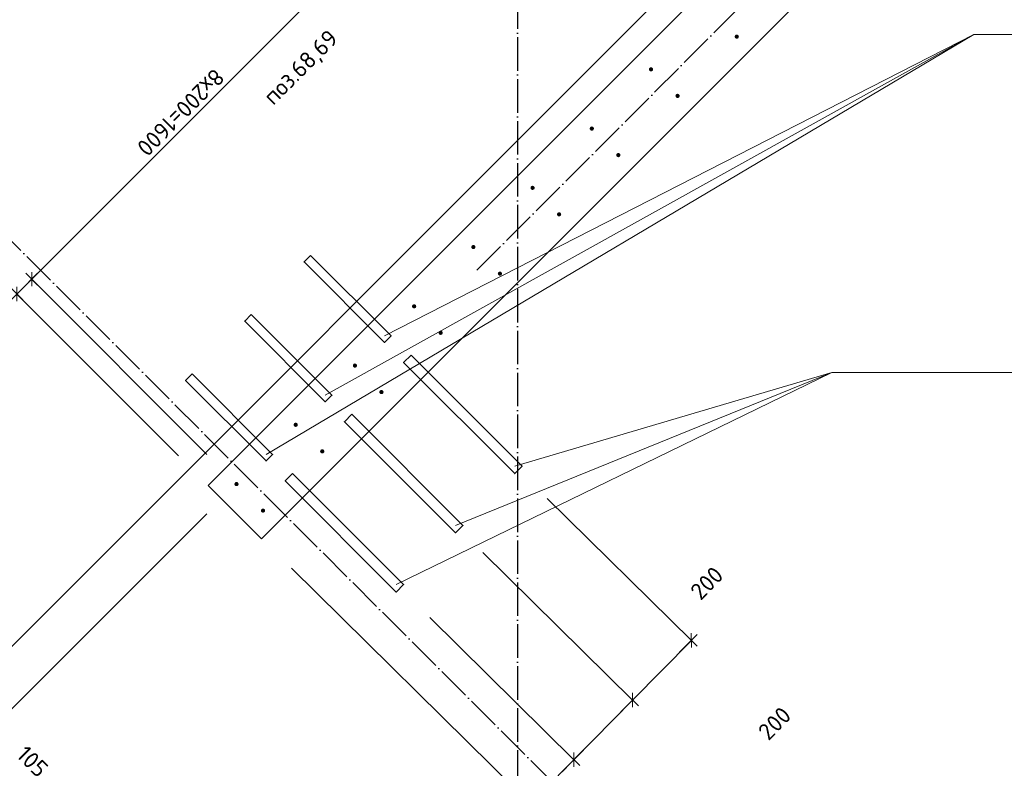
# Model space of a CAD drawing. Header units: millimetres. Extents: x -1001 to 124100, y -72947 to 40304.
# Tile 41 of 104: x 93961 to 96313, y -60895 to -59108. Entities that reach past the tile are written whole.
import ezdxf

# ---------------------------------------------------------------- set-up
doc = ezdxf.new("R2010")
doc.units = ezdxf.units.MM
doc.header["$PDMODE"] = 65
doc.linetypes.add('______11', pattern=[100, 80, -10, 0, -10])
doc.linetypes.add('______5', pattern=[220, 160, -20, 20, -20])
for name, color, linetype, lineweight in [('Standard', 7, 'Continuous', 25), ('Арм.стержн. Выпуски', 180, 'Continuous', 35), ('Размерная линия_ общее_1', 7, 'Continuous', 13)]:
    doc.layers.add(name, color=color, linetype=linetype, lineweight=lineweight)
doc.layers.add('Осевая линия_ общее', color=7, linetype='______5', lineweight=13, true_color=0xa0a0a0)
doc.styles.add('ISOCPEUR', font='ISOCPEUR')
doc.dimstyles.new('DIMSTYLE_11', dxfattribs={"dimtxt": 40, "dimasz": 40, "dimexe": 0, "dimexo": 0, "dimgap": 20, "dimtad": 2, "dimdec": 0, "dimrnd": 5, "dimzin": 12, "dimdsep": 46, "dimtxsty": 'ISOCPEUR', "dimblk1": 'ALL_ML_STRICH', "dimblk2": 'ALL_ML_STRICH', "dimsah": 1, "dimcen": 0, "dimclrd": 7, "dimclre": 256, "dimclrt": 7, "dimadec": 0, "dimazin": 0, "dimtfac": 1, "dimtdec": 0, "dimtix": 1, "dimtmove": 2, "dimatfit": 3, "dimfxl": 0, "dimtvp": 1.2, "dimtzin": 0, "dimlwd": 0, "dimlwe": -3, "dimarcsym": 0})
doc.dimstyles.new('DIMSTYLE_9', dxfattribs={"dimtxt": 40, "dimasz": 40, "dimexe": 0, "dimexo": 0, "dimgap": 20, "dimtad": 2, "dimdec": 0, "dimrnd": 5, "dimzin": 12, "dimdsep": 46, "dimtxsty": 'ISOCPEUR', "dimblk1": 'ALL_ML_STRICH', "dimblk2": 'ALL_ML_STRICH', "dimsah": 1, "dimcen": 0, "dimclrd": 7, "dimclre": 256, "dimclrt": 7, "dimadec": 0, "dimazin": 0, "dimtfac": 1, "dimtdec": 0, "dimtix": 1, "dimtmove": 2, "dimatfit": 3, "dimfxl": 0, "dimtzin": 0, "dimlwd": 0, "dimlwe": -3, "dimarcsym": 0})

# ---------------------------------------------------------------- blocks, each defined once
blk = doc.blocks.new('СЛОЖНЫЙ_ОБЪЕКТ_0')
at = {"layer": 'Осевая линия_ общее', "color": 253, "linetype": '______11', "lineweight": -3, "true_color": 0xa0a0a0, "transparency": 33554687}
for p, q in [((95052.9, -59705.6), (103653.4, -51105.1)), ((95945.9, -61640.9), (87899, -53594.1))]:
    blk.add_line(p, q, dxfattribs=at)
blk = doc.blocks.new('ALL_ML_STRICH')
at = {"color": 0, "linetype": 'ByBlock', "lineweight": -2}
for p, q in [((-1, 0), (0.5, 0)), ((-0.3, -0.3), (0.3, 0.3)), ((0, -0.5), (0, 0.5))]:
    blk.add_line(p, q, dxfattribs=at)
blk = doc.blocks.new('*D467')
at = {"layer": 'DEFPOINTS', "color": 7, "linetype": 'Continuous', "lineweight": 13, "transparency": 33554687}
for p in [(95150, -60180.4), (94996.1, -60309.3), (95565.2, -60589.7)]:
    blk.add_point(p, dxfattribs=at)
at = {"layer": 'Размерная линия_ общее_1', "color": 253, "linetype": 'Continuous', "lineweight": -2, "true_color": 0xa0a0a0, "transparency": 33554687}
for p, q in [((95221.2, -60250.6), (95565.2, -60589.7)), ((95067.3, -60379.5), (95424.9, -60732))]:
    blk.add_line(p, q, dxfattribs=at)
at = {"layer": 'Размерная линия_ общее_1', "color": 7, "linetype": 'Continuous', "lineweight": -2, "transparency": 33554687}
blk.add_line((95565.2, -60589.7), (95424.9, -60732), dxfattribs=at)
at = {"layer": 'Размерная линия_ общее_1', "color": 7, "linetype": 'Continuous', "lineweight": 13, "transparency": 33554687, "xscale": 40, "yscale": 40, "zscale": 40}
for p, rotation in [((95565.2, -60589.7), 45.4083702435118), ((95424.9, -60732), 225.4083702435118)]:
    blk.add_blockref('ALL_ML_STRICH', p, dxfattribs=dict(at, rotation=rotation))
at = {"layer": 'Размерная линия_ общее_1', "color": 7, "linetype": 'Continuous', "lineweight": 13, "transparency": 33554687, "insert": (95602.1, -60452.9), "char_height": 40, "width": 120, "attachment_point": 5, "rotation": 45.4084, "style": 'ISOCPEUR'}
blk.add_mtext('\\A1;{200}', dxfattribs=at)
blk = doc.blocks.new('*D468')
at = {"layer": 'DEFPOINTS', "color": 7, "linetype": 'Continuous', "lineweight": 13, "transparency": 33554687}
for p in [(94996.1, -60309.3), (94869.2, -60465.2), (95424.9, -60732)]:
    blk.add_point(p, dxfattribs=at)
at = {"layer": 'Размерная линия_ общее_1', "color": 253, "linetype": 'Continuous', "lineweight": -2, "true_color": 0xa0a0a0, "transparency": 33554687}
for p, q in [((95067.3, -60379.5), (95424.9, -60732)), ((94940.4, -60535.4), (95284.4, -60874.6))]:
    blk.add_line(p, q, dxfattribs=at)
at = {"layer": 'Размерная линия_ общее_1', "color": 7, "linetype": 'Continuous', "lineweight": -2, "transparency": 33554687}
blk.add_line((95424.9, -60732), (95284.4, -60874.6), dxfattribs=at)
at = {"layer": 'Размерная линия_ общее_1', "color": 7, "linetype": 'Continuous', "lineweight": 13, "transparency": 33554687, "xscale": 40, "yscale": 40, "zscale": 40}
for p, rotation in [((95424.9, -60732), 45.4083702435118), ((95284.4, -60874.6), 225.4083702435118)]:
    blk.add_blockref('ALL_ML_STRICH', p, dxfattribs=dict(at, rotation=rotation))
at = {"layer": 'Размерная линия_ общее_1', "color": 7, "linetype": 'Continuous', "lineweight": 13, "transparency": 33554687, "insert": (95764, -60787.7), "char_height": 40, "width": 120, "attachment_point": 5, "rotation": 45.4084, "style": 'ISOCPEUR'}
blk.add_mtext('\\A1;{200}', dxfattribs=at)
blk = doc.blocks.new('*D469')
at = {"layer": 'DEFPOINTS', "color": 7, "linetype": 'Continuous', "lineweight": 13, "transparency": 33554687}
for p in [(94538.8, -60346.9), (94869.2, -60465.2), (95284.4, -60874.6)]:
    blk.add_point(p, dxfattribs=at)
at = {"layer": 'Размерная линия_ общее_1', "color": 253, "linetype": 'Continuous', "lineweight": -2, "true_color": 0xa0a0a0, "transparency": 33554687}
for p, q in [((94610, -60417.1), (95180.7, -60979.8)), ((94940.4, -60535.4), (95284.4, -60874.6))]:
    blk.add_line(p, q, dxfattribs=at)
at = {"layer": 'Размерная линия_ общее_1', "color": 7, "linetype": 'Continuous', "lineweight": -2, "transparency": 33554687}
blk.add_line((95284.4, -60874.6), (95180.7, -60979.8), dxfattribs=at)
at = {"layer": 'Размерная линия_ общее_1', "color": 7, "linetype": 'Continuous', "lineweight": 13, "transparency": 33554687, "xscale": 40, "yscale": 40, "zscale": 40}
for p, rotation in [((95284.4, -60874.6), 45.4083702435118), ((95180.7, -60979.8), 225.4083702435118)]:
    blk.add_blockref('ALL_ML_STRICH', p, dxfattribs=dict(at, rotation=rotation))
at = {"layer": 'Размерная линия_ общее_1', "color": 7, "linetype": 'Continuous', "lineweight": 13, "transparency": 33554687, "insert": (94864.1, -61201.2), "char_height": 40, "width": 120, "attachment_point": 5, "rotation": 45.4084, "style": 'ISOCPEUR'}
blk.add_mtext('\\A1;{150}', dxfattribs=at)
blk = doc.blocks.new('*D479')
at = {"layer": 'DEFPOINTS', "color": 7, "linetype": 'Continuous', "lineweight": 13, "transparency": 33554687}
for p in [(95121.4, -58596.1), (95610.4, -59085.1), (94479, -60216.5)]:
    blk.add_point(p, dxfattribs=at)
at = {"layer": 'Размерная линия_ общее_1', "color": 7, "linetype": 'Continuous', "lineweight": -2, "transparency": 33554687}
blk.add_line((95121.4, -58596.1), (93990, -59727.5), dxfattribs=at)
at = {"layer": 'Размерная линия_ общее_1', "color": 253, "linetype": 'Continuous', "lineweight": -2, "true_color": 0xa0a0a0, "transparency": 33554687}
for p, q in [((95539.7, -59014.4), (95121.4, -58596.1)), ((94408.3, -60145.8), (93990, -59727.5))]:
    blk.add_line(p, q, dxfattribs=at)
at = {"layer": 'Размерная линия_ общее_1', "color": 7, "linetype": 'Continuous', "lineweight": 13, "transparency": 33554687, "yscale": 40, "zscale": 40}
for p, xscale, rotation in [((95121.4, -58596.1), 40, 45.0000000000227), ((93990, -59727.5), 40.00000000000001, 225.0000000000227)]:
    blk.add_blockref('ALL_ML_STRICH', p, dxfattribs=dict(at, xscale=xscale, rotation=rotation))
at = {"layer": 'Размерная линия_ общее_1', "color": 7, "linetype": 'Continuous', "lineweight": 13, "transparency": 33554687, "insert": (94453.9, -59249.5), "char_height": 40, "width": 2, "attachment_point": 1, "rotation": 225, "line_spacing_factor": 0.60241, "style": 'ISOCPEUR'}
blk.add_mtext('8х200=1600', dxfattribs=at)
blk = doc.blocks.new('*D480')
at = {"layer": 'DEFPOINTS', "color": 7, "linetype": 'Continuous', "lineweight": 13, "transparency": 33554687}
for p in [(93990, -59727.5), (94479, -60216.5), (94411.5, -60219.7)]:
    blk.add_point(p, dxfattribs=at)
at = {"layer": 'Размерная линия_ общее_1', "color": 7, "linetype": 'Continuous', "lineweight": -2, "transparency": 33554687}
blk.add_line((93990, -59727.5), (93954.7, -59762.9), dxfattribs=at)
at = {"layer": 'Размерная линия_ общее_1', "color": 253, "linetype": 'Continuous', "lineweight": -2, "true_color": 0xa0a0a0, "transparency": 33554687}
for p, q in [((94408.3, -60145.8), (93990, -59727.5)), ((94340.8, -60149), (93954.7, -59762.9))]:
    blk.add_line(p, q, dxfattribs=at)
at = {"layer": 'Размерная линия_ общее_1', "color": 7, "linetype": 'Continuous', "lineweight": 13, "transparency": 33554687, "yscale": 40, "zscale": 40}
for p, xscale, rotation in [((93990, -59727.5), 40, 45.0000000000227), ((93954.7, -59762.9), 40.00000000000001, 225.0000000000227)]:
    blk.add_blockref('ALL_ML_STRICH', p, dxfattribs=dict(at, xscale=xscale, rotation=rotation))
at = {"layer": 'Размерная линия_ общее_1', "color": 7, "linetype": 'Continuous', "lineweight": 13, "transparency": 33554687, "insert": (93684.6, -59936.7), "char_height": 40, "width": 80, "attachment_point": 5, "rotation": 45, "style": 'ISOCPEUR'}
blk.add_mtext('\\A1;{50}', dxfattribs=at)
blk = doc.blocks.new('*D631')
at = {"layer": 'DEFPOINTS', "color": 7, "linetype": 'Continuous', "lineweight": 13, "transparency": 33554687}
for p in [(93941.6, -57210.6), (95638.7, -58907.6), (92082.4, -59069.8)]:
    blk.add_point(p, dxfattribs=at)
at = {"layer": 'Размерная линия_ общее_1', "color": 253, "linetype": 'Continuous', "lineweight": -2, "true_color": 0xa0a0a0, "transparency": 33554687}
for p, q in [((93870.9, -57281.3), (92082.4, -59069.8)), ((95567.9, -58978.3), (93779.4, -60766.8))]:
    blk.add_line(p, q, dxfattribs=at)
at = {"layer": 'Размерная линия_ общее_1', "color": 7, "linetype": 'Continuous', "lineweight": -2, "transparency": 33554687}
blk.add_line((92082.4, -59069.8), (93779.4, -60766.8), dxfattribs=at)
at = {"layer": 'Размерная линия_ общее_1', "color": 7, "linetype": 'Continuous', "lineweight": 13, "transparency": 33554687, "xscale": 40, "yscale": 40, "zscale": 40}
for p, rotation in [((92082.4, -59069.8), 135.0000005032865), ((93779.4, -60766.8), 315.0000005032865)]:
    blk.add_blockref('ALL_ML_STRICH', p, dxfattribs=dict(at, rotation=rotation))
at = {"layer": 'Размерная линия_ общее_1', "color": 7, "linetype": 'Continuous', "lineweight": 13, "transparency": 33554687, "insert": (92888.5, -59748.6), "char_height": 40, "width": 2, "attachment_point": 1, "rotation": 315, "line_spacing_factor": 0.60241, "style": 'ISOCPEUR'}
blk.add_mtext('12х200=2400', dxfattribs=at)
blk = doc.blocks.new('*D632')
at = {"layer": 'DEFPOINTS', "color": 7, "linetype": 'Continuous', "lineweight": 13, "transparency": 33554687}
for p in [(95638.7, -58907.6), (94479, -60216.5), (93779.4, -60766.8)]:
    blk.add_point(p, dxfattribs=at)
at = {"layer": 'Размерная линия_ общее_1', "color": 253, "linetype": 'Continuous', "lineweight": -2, "true_color": 0xa0a0a0, "transparency": 33554687}
for p, q in [((95567.9, -58978.3), (93779.4, -60766.8)), ((94408.3, -60287.2), (93854, -60841.4))]:
    blk.add_line(p, q, dxfattribs=at)
at = {"layer": 'Размерная линия_ общее_1', "color": 7, "linetype": 'Continuous', "lineweight": -2, "transparency": 33554687}
blk.add_line((93779.4, -60766.8), (93854, -60841.4), dxfattribs=at)
at = {"layer": 'Размерная линия_ общее_1', "color": 7, "linetype": 'Continuous', "lineweight": 13, "transparency": 33554687, "xscale": 40, "yscale": 40, "zscale": 40}
for p, rotation in [((93779.4, -60766.8), 135.0000005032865), ((93854, -60841.4), 315.0000005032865)]:
    blk.add_blockref('ALL_ML_STRICH', p, dxfattribs=dict(at, rotation=rotation))
at = {"layer": 'Размерная линия_ общее_1', "color": 7, "linetype": 'Continuous', "lineweight": 13, "transparency": 33554687, "insert": (93991.8, -60878.8), "char_height": 40, "width": 120, "attachment_point": 5, "rotation": 315, "style": 'ISOCPEUR'}
blk.add_mtext('\\A1;{105}', dxfattribs=at)

msp = doc.modelspace()

# ---------------------------------------------------------------- hatches: boundary and pattern name
at = {"layer": 'Арм.стержн. Выпуски', "linetype": 'Continuous', "lineweight": 35, "transparency": 33554687}
for points in [[(95678.7, -59148.4), (95678.3, -59146.5), (95677.2, -59144.9), (95675.6, -59143.8), (95673.7, -59143.4), (95671.8, -59143.8), (95670.1, -59144.9), (95669.1, -59146.5), (95668.7, -59148.4), (95669.1, -59150.3), (95670.1, -59152), (95671.8, -59153), (95673.7, -59153.4), (95675.6, -59153), (95677.2, -59152), (95678.3, -59150.3)], [(95474, -59226.5), (95473.6, -59224.6), (95472.5, -59223), (95470.9, -59221.9), (95469, -59221.5), (95467, -59221.9), (95465.4, -59223), (95464.3, -59224.6), (95464, -59226.5), (95464.3, -59228.4), (95465.4, -59230.1), (95467, -59231.1), (95469, -59231.5), (95470.9, -59231.1), (95472.5, -59230.1), (95473.6, -59228.4)], [(95537.3, -59289.8), (95536.9, -59287.9), (95535.8, -59286.3), (95534.2, -59285.2), (95532.3, -59284.8), (95530.3, -59285.2), (95528.7, -59286.3), (95527.6, -59287.9), (95527.3, -59289.8), (95527.6, -59291.8), (95528.7, -59293.4), (95530.3, -59294.5), (95532.3, -59294.8), (95534.2, -59294.5), (95535.8, -59293.4), (95536.9, -59291.8)], [(95332.5, -59367.9), (95332.2, -59366), (95331.1, -59364.4), (95329.4, -59363.3), (95327.5, -59362.9), (95325.6, -59363.3), (95324, -59364.4), (95322.9, -59366), (95322.5, -59367.9), (95322.9, -59369.9), (95324, -59371.5), (95325.6, -59372.6), (95327.5, -59372.9), (95329.4, -59372.6), (95331.1, -59371.5), (95332.2, -59369.9)], [(95395.8, -59431.3), (95395.5, -59429.3), (95394.4, -59427.7), (95392.8, -59426.6), (95390.8, -59426.3), (95388.9, -59426.6), (95387.3, -59427.7), (95386.2, -59429.3), (95385.8, -59431.3), (95386.2, -59433.2), (95387.3, -59434.8), (95388.9, -59435.9), (95390.8, -59436.3), (95392.8, -59435.9), (95394.4, -59434.8), (95395.5, -59433.2)], [(95191.1, -59509.4), (95190.7, -59507.5), (95189.6, -59505.8), (95188, -59504.8), (95186.1, -59504.4), (95184.2, -59504.8), (95182.6, -59505.8), (95181.5, -59507.5), (95181.1, -59509.4), (95181.5, -59511.3), (95182.6, -59512.9), (95184.2, -59514), (95186.1, -59514.4), (95188, -59514), (95189.6, -59512.9), (95190.7, -59511.3)], [(95254.4, -59572.7), (95254, -59570.8), (95253, -59569.1), (95251.3, -59568.1), (95249.4, -59567.7), (95247.5, -59568.1), (95245.9, -59569.1), (95244.8, -59570.8), (95244.4, -59572.7), (95244.8, -59574.6), (95245.9, -59576.2), (95247.5, -59577.3), (95249.4, -59577.7), (95251.3, -59577.3), (95253, -59576.2), (95254, -59574.6)], [(95049.7, -59650.8), (95049.3, -59648.9), (95048.2, -59647.3), (95046.6, -59646.2), (95044.7, -59645.8), (95042.8, -59646.2), (95041.2, -59647.3), (95040.1, -59648.9), (95039.7, -59650.8), (95040.1, -59652.7), (95041.2, -59654.3), (95042.8, -59655.4), (95044.7, -59655.8), (95046.6, -59655.4), (95048.2, -59654.3), (95049.3, -59652.7)], [(95113, -59714.1), (95112.6, -59712.2), (95111.5, -59710.6), (95109.9, -59709.5), (95108, -59709.1), (95106.1, -59709.5), (95104.5, -59710.6), (95103.4, -59712.2), (95103, -59714.1), (95103.4, -59716), (95104.5, -59717.6), (95106.1, -59718.7), (95108, -59719.1), (95109.9, -59718.7), (95111.5, -59717.6), (95112.6, -59716)], [(94908.3, -59792.2), (94907.9, -59790.3), (94906.8, -59788.7), (94905.2, -59787.6), (94903.3, -59787.2), (94901.4, -59787.6), (94899.7, -59788.7), (94898.6, -59790.3), (94898.3, -59792.2), (94898.6, -59794.1), (94899.7, -59795.7), (94901.4, -59796.8), (94903.3, -59797.2), (94905.2, -59796.8), (94906.8, -59795.7), (94907.9, -59794.1)], [(94971.6, -59855.5), (94971.2, -59853.6), (94970.1, -59852), (94968.5, -59850.9), (94966.6, -59850.5), (94964.7, -59850.9), (94963, -59852), (94962, -59853.6), (94961.6, -59855.5), (94962, -59857.4), (94963, -59859.1), (94964.7, -59860.1), (94966.6, -59860.5), (94968.5, -59860.1), (94970.1, -59859.1), (94971.2, -59857.4)], [(94766.8, -59933.6), (94766.5, -59931.7), (94765.4, -59930.1), (94763.8, -59929), (94761.8, -59928.6), (94759.9, -59929), (94758.3, -59930.1), (94757.2, -59931.7), (94756.8, -59933.6), (94757.2, -59935.5), (94758.3, -59937.2), (94759.9, -59938.3), (94761.8, -59938.6), (94763.8, -59938.3), (94765.4, -59937.2), (94766.5, -59935.5)], [(94830.2, -59996.9), (94829.8, -59995), (94828.7, -59993.4), (94827.1, -59992.3), (94825.2, -59991.9), (94823.2, -59992.3), (94821.6, -59993.4), (94820.5, -59995), (94820.2, -59996.9), (94820.5, -59998.9), (94821.6, -60000.5), (94823.2, -60001.6), (94825.2, -60001.9), (94827.1, -60001.6), (94828.7, -60000.5), (94829.8, -59998.9)], [(94625.4, -60075.1), (94625, -60073.1), (94624, -60071.5), (94622.3, -60070.4), (94620.4, -60070.1), (94618.5, -60070.4), (94616.9, -60071.5), (94615.8, -60073.1), (94615.4, -60075.1), (94615.8, -60077), (94616.9, -60078.6), (94618.5, -60079.7), (94620.4, -60080.1), (94622.3, -60079.7), (94624, -60078.6), (94625, -60077)], [(94688.7, -60138.4), (94688.4, -60136.5), (94687.3, -60134.8), (94685.6, -60133.7), (94683.7, -60133.4), (94681.8, -60133.7), (94680.2, -60134.8), (94679.1, -60136.5), (94678.7, -60138.4), (94679.1, -60140.3), (94680.2, -60141.9), (94681.8, -60143), (94683.7, -60143.4), (94685.6, -60143), (94687.3, -60141.9), (94688.4, -60140.3)], [(94484, -60216.5), (94483.6, -60214.6), (94482.5, -60212.9), (94480.9, -60211.9), (94479, -60211.5), (94477.1, -60211.9), (94475.5, -60212.9), (94474.4, -60214.6), (94474, -60216.5), (94474.4, -60218.4), (94475.5, -60220), (94477.1, -60221.1), (94479, -60221.5), (94480.9, -60221.1), (94482.5, -60220), (94483.6, -60218.4)], [(94547.3, -60279.8), (94546.9, -60277.9), (94545.8, -60276.3), (94544.2, -60275.2), (94542.3, -60274.8), (94540.4, -60275.2), (94538.8, -60276.3), (94537.7, -60277.9), (94537.3, -60279.8), (94537.7, -60281.7), (94538.8, -60283.3), (94540.4, -60284.4), (94542.3, -60284.8), (94544.2, -60284.4), (94545.8, -60283.3), (94546.9, -60281.7)]]:
    msp.add_hatch(color=4, dxfattribs=at).paths.add_polyline_path(points)

# ---------------------------------------------------------------- linework, layer by layer
at = {"color": 7, "linetype": 'Continuous', "lineweight": 35, "transparency": 33554687}
for p, q in [((99941.1, -54944.6), (94538.8, -60346.9)), ((94411.5, -60219.7), (95648.9, -58982.2)), ((94538.8, -60346.9), (94411.5, -60219.7))]:
    msp.add_line(p, q, dxfattribs=at)
at = {"layer": 'Арм.стержн. Выпуски', "color": 7, "linetype": 'Continuous', "lineweight": 13, "transparency": 33554687}
for p, q in [((96240.1, -59143.7), (94549.7, -60145.8)), ((96240.1, -59143.7), (94691.1, -60004.3)), ((96240.1, -59143.7), (94832.6, -59862.9)), ((96240.1, -59143.7), (98180.1, -59143.7)), ((95901, -59949.9), (94860.5, -60456.6)), ((95901, -59949.9), (95001.9, -60315.1)), ((95901, -59949.9), (95143.4, -60173.7)), ((95901, -59949.9), (97861, -59949.9))]:
    msp.add_line(p, q, dxfattribs=at)
at = {"layer": 'Арм.стержн. Выпуски', "color": 7, "linetype": 'Continuous', "lineweight": 35, "transparency": 33554687}
for points in [[(94655.8, -59670.6), (94848.1, -59862.9), (94832.6, -59878.5), (94640.2, -59686.1), (94655.8, -59670.6)], [(94514.4, -59812), (94706.7, -60004.3), (94691.1, -60019.9), (94498.8, -59827.6), (94514.4, -59812)], [(94895.9, -59908.6), (95161, -60173.7), (95143.4, -60191.4), (94878.2, -59926.2), (94895.9, -59908.6)], [(94372.9, -59953.4), (94565.3, -60145.8), (94549.7, -60161.3), (94357.4, -59969), (94372.9, -59953.4)], [(94754.4, -60050), (95019.6, -60315.1), (95001.9, -60332.8), (94736.8, -60067.7), (94754.4, -60050)], [(94613, -60191.4), (94878.2, -60456.6), (94860.5, -60474.2), (94595.3, -60209.1), (94613, -60191.4)]]:
    msp.add_lwpolyline(points, dxfattribs=at)
at = {"layer": 'Осевая линия_ общее', "color": 253, "linetype": '______11', "lineweight": -3, "true_color": 0xa0a0a0, "transparency": 33554687}
msp.add_line((95150, -29220), (95150, -72827.9), dxfattribs=at)

# ---------------------------------------------------------------- block references
msp.add_blockref('СЛОЖНЫЙ_ОБЪЕКТ_0', (0, 0), dxfattribs=at)

# ---------------------------------------------------------------- texts
at = {"layer": 'Standard', "color": 7, "linetype": 'Continuous', "lineweight": 13, "transparency": 33554687, "insert": (94617.5, -59207.2), "char_height": 40, "width": 239.298, "attachment_point": 2, "rotation": 45, "style": 'ISOCPEUR'}
msp.add_mtext('\\A1;{\\fISOCPEUR|i0|b0;\\H40.000000;\\W1.000000;\\C7;поз.68,69}\\P', dxfattribs=at)

# ---------------------------------------------------------------- dimensions: what is measured, and where the dimension line sits
at = {"layer": 'Размерная линия_ общее_1', "color": 7, "linetype": 'Continuous', "lineweight": 13, "transparency": 33554687}
for base, p1, p2, angle, text, picture, middle in [((93779.4, -60766.8), (93870.9, -57281.3), (95567.9, -58978.3), 315, '12х200=2400', '*D631', (92945.1, -59904.2)), ((93990, -59727.5), (95539.7, -59014.4), (94408.3, -60145.8), 225, '8х200=1600', '*D479', (94541.6, -59147.7))]:
    dim = msp.add_linear_dim(base=base, p1=p1, p2=p2, angle=angle, text=text, dimstyle='DIMSTYLE_9', override={"dimpost": '<>', "dimclrd": 7, "dimclre": 253, "dimclrt": 7, "dimlwd": 0, "dimlwe": 65533}, dxfattribs=at)
    dim.commit()
    dim.dimension.update_dxf_attribs({"geometry": picture, "text_midpoint": middle, "dimtype": 160})
for base, p1, p2, angle, dimstyle, picture, middle in [((93854.0407, -60841.4422), (95567.9493, -58978.3389), (94408.2941, -60287.1888), 315, 'DIMSTYLE_11', '*D632', (93991.8019, -60878.8204)), ((93954.7, -59762.9), (94408.3, -60145.8), (94340.8, -60149), 225, 'DIMSTYLE_11', '*D480', (93684.6, -59936.7)), ((95424.9, -60732), (95221.2, -60250.6), (95067.3, -60379.5), 225.4084, 'DIMSTYLE_9', '*D467', (95602.1, -60452.9)), ((95284.4, -60874.6), (95067.3, -60379.5), (94940.4, -60535.4), 225.4084, 'DIMSTYLE_9', '*D468', (95764, -60787.7)), ((95180.7, -60979.8), (94940.4, -60535.4), (94610, -60417.1), 225.4084, 'DIMSTYLE_9', '*D469', (94864.1, -61201.2))]:
    dim = msp.add_linear_dim(base=base, p1=p1, p2=p2, angle=angle, dimstyle=dimstyle, override={"dimpost": '<>', "dimclrd": 7, "dimclre": 253, "dimclrt": 7, "dimlwd": 0, "dimlwe": 65533}, dxfattribs=at)
    dim.commit()
    dim.dimension.update_dxf_attribs({"geometry": picture, "text_midpoint": middle, "dimtype": 160})

doc.saveas('drawing.dxf')
